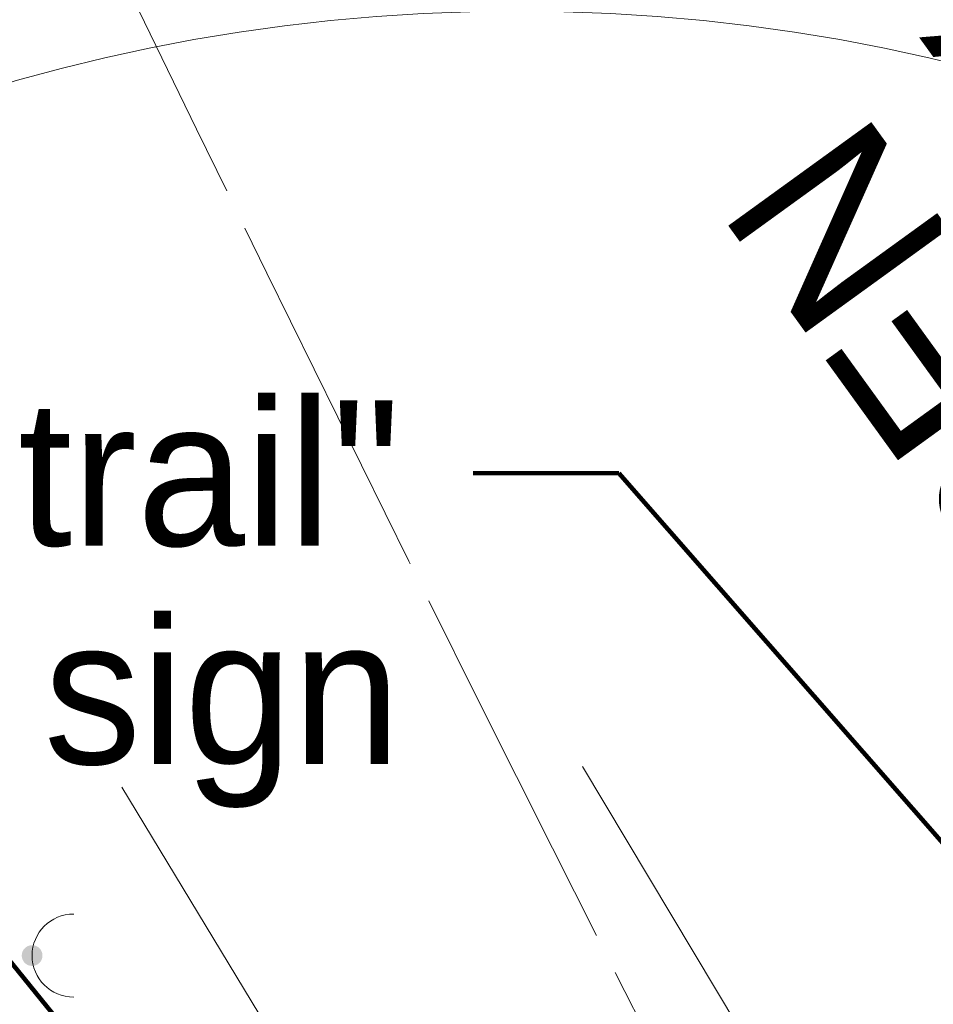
# Model space of a CAD drawing. Header units: feet. Extents: x 2433273 to 2447442, y 555003 to 575201.
# Tile 214 of 226: x 2436235 to 2436279, y 570466 to 570513. Entities that reach past the tile are written whole.
import ezdxf

# ---------------------------------------------------------------- set-up
doc = ezdxf.new("R2010")
doc.units = ezdxf.units.FT
doc.header["$LTSCALE"] = 50
doc.header["$MEASUREMENT"] = 0
for name, pattern in [('corp', [0.4, 0.05, 0.09, 0.08, 0.09, 0.05, -0.04]), ('DGN Style 3', [677.930942, 484.236387, -193.694555]), ('rowex', [4.85, 0.8, -0.375, -0.375, 0.8, -0.3, 0.8, -0.3, 0.8, -0.3])]:
    doc.linetypes.add(name, pattern=pattern)
for name, color, linetype, lineweight in [('DV_X_Corp_Line', 7, 'corp', 0), ('PV_X_EOP', 7, 'DGN Style 3', 0), ('RW_X_Fee_RW', 6, 'rowex', 30), ('SV_X_Text', 7, 'Continuous', 0), ('TX_X_50', 7, 'Continuous', 0), ('UT_X_Electric_Cells', 1, 'Continuous', 0), ('UT_X_Misc_Cells', 7, 'Continuous', 0)]:
    doc.layers.add(name, color=color, linetype=linetype, lineweight=lineweight)
doc.styles.add('Slanted-Normal LS 0.50', font='font31.shx', dxfattribs={"height": 0.14})
doc.styles.add('Slanted-Normal LS 0.50_0', font='font31.shx')
doc.dimstyles.new('Dec-0  Slanted', dxfattribs={"dimscale": 50, "dimtxt": 0.14, "dimasz": 0.14, "dimexe": 0.07, "dimexo": 0.07, "dimgap": 0.07, "dimtad": 1, "dimdec": 0, "dimzin": 3, "dimdsep": 46, "dimtxsty": 'Slanted-Normal LS 0.50_0', "dimcen": 0.09, "dimclrd": 97, "dimclre": 97, "dimclrt": 7, "dimadec": 0, "dimazin": 3, "dimtfac": 1, "dimtdec": 0, "dimtofl": 0, "dimtmove": 1, "dimatfit": 1, "dimfxl": 1, "dimtzin": 3, "dimlwd": 0, "dimlwe": 0, "dimarcsym": 0})

# ---------------------------------------------------------------- blocks, each defined once
blk = doc.blocks.new('DM_59')
at = {"layer": 'UT_X_Misc_Cells', "linetype": 'Continuous', "lineweight": 0}
h = blk.add_hatch(color=2, dxfattribs=at)
edge = h.paths.add_edge_path()
edge.add_arc((0, 0), 0.01, 0, 360)
at = {"layer": 'UT_X_Misc_Cells', "color": 2, "linetype": 'Continuous', "lineweight": 0}
blk.add_arc((0.04, 0), 0.04, 90, 270, dxfattribs=at)

msp = doc.modelspace()

# ---------------------------------------------------------------- linework, layer by layer
at = {"layer": 'DV_X_Corp_Line', "flags": 128}
msp.add_lwpolyline([(2438340.894, 568548.624), (2437421.884, 568022.398), (2436416.716, 569777.843), (2436649.529, 569785.819), (2436333.802, 570337.21, -0.04279), (2436125.962, 570785.064)], format="xyb", dxfattribs=at)
at = {"layer": 'PV_X_EOP', "flags": 128}
for points in [[(2436374.546, 570403.974), (2436353.985, 570404.481), (2436346.771, 570405.076), (2436340.633, 570405.679), (2436330.494, 570406.794), (2436326.015, 570407.438), (2436315.893, 570409.935), (2436301.229, 570419.364), (2436290.912, 570431.737), (2436282.176, 570445.851), (2436270.783, 570462.689), (2436262.095, 570477.212)], [(2436239.914, 570476.218), (2436252.85, 570454.857), (2436258.366, 570443.937), (2436257.787, 570428.403), (2436252.501, 570419.692), (2436250.209, 570418.24), (2436243.784, 570416.31), (2436237.613, 570415.618), (2436203.202, 570418.641), (2436168.857, 570422.05), (2436146.965, 570424.028), (2436144.786, 570423.889), (2436144.433, 570423.064), (2436141.518, 570423.331), (2436141.649, 570425.351), (2436121.351, 570426.227), (2436112.532, 570426.978), (2436109.417, 570430.207), (2436104.624, 570432.623), (2436102.848, 570431.554), (2436098.113, 570429.65), (2436092.839, 570428.879), (2436074.682, 570430.424), (2436064.783, 570430.972), (2436054.925, 570431.516), (2436041.238, 570431.563), (2436024.838, 570431.392), (2435997.305, 570430.129), (2435965.011, 570428.843), (2435933.094, 570427.606), (2435899.191, 570426.291), (2435863.564, 570425.053), (2435847.157, 570424.537), (2435798.776, 570422.841), (2435775.657, 570422.053), (2435762.456, 570421.729), (2435722.134, 570420.231)]]:
    msp.add_lwpolyline(points, dxfattribs=at)
at = {"layer": 'RW_X_Fee_RW', "flags": 128}
msp.add_lwpolyline([(2436110.553, 570994.74, 0.060663), (2436377.192, 570362.056), (2436699.643, 569798.922)], format="xyb", dxfattribs=at)
at = {"layer": 'RW_X_Fee_RW'}
msp.add_arc((2438822.421, 571765.315), 2774.222, 195.861677, 208.830237, dxfattribs=at)
at = {"layer": 'UT_X_Electric_Cells'}
msp.add_circle((2436258.932, 570425.765), 87.787, dxfattribs=at)

# ---------------------------------------------------------------- block references
at = {"layer": 'UT_X_Misc_Cells', "color": 2, "linetype": 'Continuous', "lineweight": 0, "xscale": 50, "yscale": 50, "zscale": 50}
msp.add_blockref('DM_59', (2436235.601, 570468.108), dxfattribs=at)

# ---------------------------------------------------------------- texts
at = {"layer": 'SV_X_Text', "insert": (2436253.336, 570494.826), "char_height": 7, "attachment_point": 3, "line_spacing_factor": 0.9, "style": 'Slanted-Normal LS 0.50'}
msp.add_mtext('"garret wonders bike trail"\\Psign', dxfattribs=at)
at = {"layer": 'TX_X_50', "insert": (2436298.181, 570463.054), "char_height": 8.5, "attachment_point": 1, "rotation": 125.8957, "line_spacing_factor": 0.9, "style": 'Slanted-Normal LS 0.50'}
msp.add_mtext('WARREN\\PBIKEWAY', dxfattribs=at)

# ---------------------------------------------------------------- leaders
at = {"layer": 'SV_X_Text', "color": 97, "linetype": 'Continuous', "lineweight": 0, "annotation_type": 0, "has_hookline": 1, "hookline_direction": 1}
for points, text_width in [([(2436311.506, 570436.884), (2436263.836, 570491.326), (2436256.836, 570491.326)], 151.889), ([(2436245.808, 570454.004), (2436226.581, 570477.608), (2436219.581, 570477.608)], 33.833)]:
    msp.add_leader(points, dimstyle='Dec-0  Slanted', override={"dimtad": 0, "dimclrd": 0, "dimlwd": 65534}, dxfattribs=dict(at, text_width=text_width))

doc.saveas('drawing.dxf')
